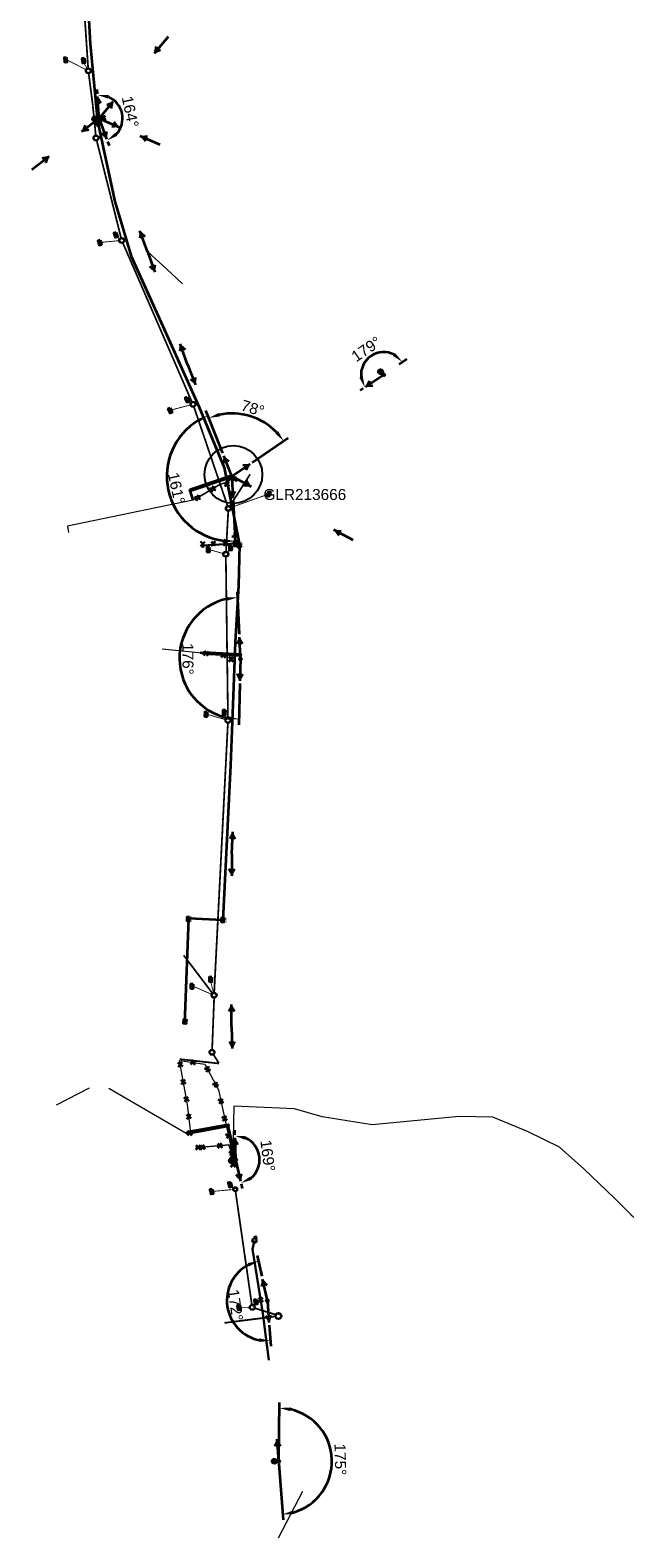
# Model space of a CAD drawing. Header units: metres. Extents: x 6536102 to 6570154, y 5559884 to 5568618.
# Tile 1 of 40: x 6536576 to 6536714, y 5563363 to 5563706. Entities that reach past the tile are written whole.
import ezdxf
from ezdxf.lldxf.tags import DXFTag

# ---------------------------------------------------------------- set-up
doc = ezdxf.new("R2010")
doc.units = ezdxf.units.M
for name, color, linetype in [('$KD', 7, 'Continuous'), ('$WODOCIAG', 7, 'Continuous'), ('_ABS_ELE', 7, 'Continuous'), ('_Teletechnika', 7, 'Continuous'), ('ELE TD', 7, 'Continuous'), ('i-Kanalizacja deszczowa', 6, 'Continuous'), ('kanal_tech', 30, 'Continuous')]:
    doc.layers.add(name, color=color, linetype=linetype)
for name, color, linetype, lineweight in [('@kanal.tech', 7, 'Continuous', 30), ('_ABS_TELE', 7, 'TELEKOMUNIKACJA', 30), ('_OSW_Slupy', 200, 'Continuous', 30), ('ELE', 7, 'Continuous', 35), ('ELE_TD', 7, 'Continuous', 35)]:
    doc.layers.add(name, color=color, linetype=linetype, lineweight=lineweight)
doc.styles.add('obrocony', font='arial.ttf')
doc.styles.get("Standard").update_dxf_attribs({"font": 'arial.ttf'})
doc.styles.add('TEKST_LINI', font='arial.ttf')
tags = doc.linetypes.add('KANAL_TECHNOLOGICZNY', pattern='A,5,-1.5,["KT",TEKST_LINI,S=1.5,R=0,X=-1.17,Y=-0.75],-1.5', length=8).pattern_tags.tags
tags[6] = DXFTag(74, 10)
tags = doc.linetypes.add('KANALIZACJA_DESZCZOWA', pattern='A,5,-1.5,["KD",TEKST_LINI,S=1.5,R=0,X=-1.17,Y=-0.75],-2', length=8.5).pattern_tags.tags
tags[6] = DXFTag(74, 10)
tags = doc.linetypes.add('NISKIE_NAPIECIE', pattern='A,5,-1.5,["nN",TEKST_LINI,S=1.5,R=0,X=-1.17,Y=-0.75],-1.5', length=8).pattern_tags.tags
tags[6] = DXFTag(74, 10)
tags = doc.linetypes.add('TELEKOMUNIKACJA', pattern='A,5,-2,["TEL",TEKST_LINI,S=1.5,R=0,X=-1.75,Y=-0.75],-2', length=9).pattern_tags.tags
tags[6] = DXFTag(74, 10)
tags = doc.linetypes.add('WODOCIAG', pattern='A,5,-1.5,["W",TEKST_LINI,S=1.5,R=0,X=-1.17,Y=-0.75],-1', length=7.5).pattern_tags.tags
tags[6] = DXFTag(74, 10)
doc.dimstyles.new('ISO-25', dxfattribs={"dimtxt": 2.5, "dimasz": 2.5, "dimexe": 1.25, "dimexo": 0.625, "dimtad": 1, "dimtxsty": 'Standard', "dimcen": 2.5, "dimadec": 0, "dimazin": 0, "dimtfac": 1, "dimtmove": 0, "dimatfit": 3, "dimfxl": 1, "dimarcsym": 0})

# ---------------------------------------------------------------- blocks, each defined once
blk = doc.blocks.new('Stanica kt')
at = {"layer": 'kanal_tech', "color": 0, "linetype": 'KANAL_TECHNOLOGICZNY', "lineweight": 35}
blk.add_lwpolyline([(6536587.84, 5563739.41), (6536589.88, 5563702.92), (6536591.5, 5563685.33), (6536595.48, 5563667.07), (6536599.17, 5563654.66), (6536606.43, 5563638.68), (6536614.64, 5563620.28), (6536620.34, 5563606.59), (6536623.83, 5563589), (6536623.59, 5563579.73), (6536622.87, 5563566.83), (6536622.36, 5563554.63), (6536621.82, 5563538.85), (6536620.04, 5563503.59), (6536612.22, 5563503.93), (6536611.35, 5563480.06)], dxfattribs=at)
at = {"layer": 'kanal_tech', "color": 0, "lineweight": 35, "ltscale": 2}
for points in [[(6536591.71, 5563685.42), (6536591.9, 5563684.44), (6536591.41, 5563684.35), (6536591.22, 5563685.33)], [(6536623.99, 5563589.41), (6536624.04, 5563588.41), (6536623.54, 5563588.38), (6536623.49, 5563589.38)], [(6536612.45, 5563504.32), (6536612.41, 5563503.32), (6536611.91, 5563503.34), (6536611.95, 5563504.34)], [(6536620.31, 5563504.12), (6536620.24, 5563503.12), (6536619.74, 5563503.16), (6536619.81, 5563504.15)], [(6536611.67, 5563481.03), (6536611.63, 5563480.03), (6536611.13, 5563480.05), (6536611.18, 5563481.05)]]:
    blk.add_lwpolyline(points, close=True, dxfattribs=at)
at = {"layer": 'kanal_tech', "color": 0, "lineweight": 35, "char_height": 0.5, "attachment_point": 5, "style": 'obrocony'}
for s, insert, rotation in [('S15', (6536592.03, 5563685.01), 281.0505), ('S16', (6536624.34, 5563588.99), 280.1585), ('S18', (6536612.78, 5563503.81), 267.9499), ('S17', (6536620.62, 5563503.59), 265.8767), ('S19', (6536611.82, 5563480.53), 267.6155)]:
    blk.add_mtext_dynamic_manual_height_columns(s, width=12.6641, gutter_width=10, heights=[0], dxfattribs=dict(at, insert=insert, rotation=rotation))
blk = doc.blocks.new('wehf9uwegbf9uwb')
at = {"layer": '$WODOCIAG', "color": 18, "linetype": 'WODOCIAG', "lineweight": 30, "true_color": 0x000000}
blk.add_lwpolyline([(6536627.24, 5563430.68), (6536626.79, 5563428.74), (6536629.14, 5563414.11), (6536630.51, 5563403.47)], dxfattribs=at)
at = {"layer": '$WODOCIAG', "color": 18, "lineweight": 30, "ltscale": 5, "true_color": 0x000000}
for points in [[(6536627.13, 5563431.41), (6536627.58, 5563431.62), (6536627.79, 5563431.17)], [(6536627.41, 5563431.15), (6536627.58, 5563431.62)]]:
    blk.add_lwpolyline(points, dxfattribs=at)
blk.add_circle((6536627.24, 5563430.68), 0.5, dxfattribs=at)
blk = doc.blocks.new('A$C26590D9D')
at = {"layer": 'i-Kanalizacja deszczowa', "color": 18, "lineweight": 40, "true_color": 0x000000, "elevation": 10.26}
blk.add_lwpolyline([(0, 0.49), (0.98, 0.7), (1.08, 0.21), (0.1, 0), (0, 0.49)], close=True, dxfattribs=at)
for points in [[(0.32, 0.56), (0.42, 0.07)], [(0.66, 0.63), (0.76, 0.14)]]:
    blk.add_lwpolyline(points, dxfattribs=at)
blk = doc.blocks.new('eiy9cgw97efcvg')
at = {"layer": '$KD', "color": 18, "linetype": 'KANALIZACJA_DESZCZOWA', "true_color": 0x000000}
for points, const_width in [([(6536585.41, 5563756.85), (6536589.41, 5563697.29)], 0.4), ([(6536584.54, 5563699.29), (6536589, 5563697.02)], 0.2), ([(6536589.2, 5563697.23), (6536588.4, 5563698.63)], 0.2), ([(6536591.15, 5563682.01), (6536590.43, 5563689.17), (6536589.51, 5563696.29)], 0.4), ([(6536596.92, 5563658.69), (6536591.32, 5563681.03)], 0.4), ([(6536592.29, 5563657.77), (6536596.55, 5563658.17)], 0.2), ([(6536596.63, 5563658.48), (6536595.85, 5563659.01)], 0.2), ([(6536597.25, 5563657.75), (6536613.08, 5563621.3)], 0.4), ([(6536608.3, 5563619.65), (6536612.85, 5563620.83)], 0.2), ([(6536612.89, 5563621.12), (6536612.12, 5563621.52)], 0.2), ([(6536613.4, 5563620.56), (6536621.15, 5563597.73)], 0.4), ([(6536621.58, 5563597.68), (6536626.26, 5563605.02)], 0.4), ([(6536629.97, 5563600.33), (6536621.78, 5563597.42)], 0.2), ([(6536621.28, 5563596.76), (6536620.76, 5563587.32)], 0.4), ([(6536620.24, 5563586.95), (6536617, 5563587.87)], 0.2), ([(6536620.73, 5563586.33), (6536621.21, 5563549.52)], 0.4), ([(6536621.58, 5563587.87), (6536621.04, 5563587.21)], 0.2), ([(6536616.47, 5563550.42), (6536620.74, 5563549.16)], 0.2), ([(6536618.07, 5563486.98), (6536621.2, 5563548.52)], 0.4), ([(6536621.01, 5563549.47), (6536620.6, 5563550.34)], 0.2), ([(6536611.14, 5563495.58), (6536617.74, 5563486.88)], 0.4), ([(6536613.3, 5563488.54), (6536617.59, 5563486.68)], 0.2), ([(6536617.28, 5563489.62), (6536617.95, 5563486.98)], 0.2), ([(6536617.6, 5563474.03), (6536618.07, 5563485.99)], 0.4), ([(6536619.16, 5563471.02), (6536617.84, 5563473.11)], 0.4), ([(6536610.23, 5563471.96), (6536619.16, 5563470.97)], 0.4), ([(6536617.76, 5563441.88), (6536622.47, 5563442.31)], 0.2), ([(6536622.57, 5563442.61), (6536621.99, 5563443.11)], 0.2), ([(6536622.92, 5563441.95), (6536626.66, 5563415.99)], 0.4), ([(6536623.96, 5563415.5), (6536626.23, 5563415.5)], 0.2), ([(6536627.01, 5563415.92), (6536627.38, 5563416.49)], 0.2), ([(6536627.21, 5563415.35), (6536632.16, 5563413.8)], 0.4), ([(6536632.09, 5563413.44), (6536620.41, 5563411.96)], 0.4)]:
    blk.add_lwpolyline(points, dxfattribs=dict(at, const_width=const_width))
at = {"layer": '$KD', "color": 18, "true_color": 0x000000}
for centre, radius in [((6536589.44, 5563696.79), 0.6), ((6536589.44, 5563696.79), 0.5), ((6536591.2, 5563681.52), 0.6), ((6536591.2, 5563681.52), 0.5), ((6536597.04, 5563658.2), 0.6), ((6536597.04, 5563658.2), 0.5), ((6536613.28, 5563620.93), 0.6), ((6536613.28, 5563620.93), 0.5), ((6536621.31, 5563597.26), 0.6), ((6536621.31, 5563597.26), 0.5), ((6536620.72, 5563586.83), 0.6), ((6536620.72, 5563586.83), 0.5), ((6536621.22, 5563549.02), 0.6), ((6536621.22, 5563549.02), 0.5), ((6536618.05, 5563486.49), 0.6), ((6536618.05, 5563486.49), 0.5), ((6536617.58, 5563473.53), 0.6), ((6536617.58, 5563473.53), 0.5), ((6536622.87, 5563442.35), 0.5), ((6536622.87, 5563442.35), 0.4), ((6536626.73, 5563415.5), 0.6), ((6536626.73, 5563415.5), 0.5), ((6536632.69, 5563413.52), 0.7), ((6536632.69, 5563413.52), 0.6)]:
    blk.add_circle(centre, radius, dxfattribs=at)
at = {"layer": '$KD', "color": 18, "ltscale": 5, "true_color": 0x000000}
for p, rotation in [((6536584, 5563699.88, -10.26), 263.4512631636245), ((6536588.07, 5563699.71, 230.04), 263.4512631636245), ((6536591.66, 5563658.22, -10.26), 274.3323219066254), ((6536595.31, 5563660, -10.26), 274.3323219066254), ((6536611.47, 5563622.44, -10.26), 281.7605906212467), ((6536607.61, 5563619.99, -10.26), 281.7605906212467), ((6536630.72, 5563601.14, -10.26), 216.2402115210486), ((6536616.52, 5563588.47, -10.26), 258.2260053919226), ((6536621.56, 5563588.88, -10.26), 260.2669356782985), ((6536616.02, 5563551.04, -10.26), 255.8316482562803), ((6536620.16, 5563551.46, -10.26), 255.7093423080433), ((6536617.06, 5563490.72, -10.26), 257.4732845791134), ((6536612.82, 5563489.15, -10.26), 257.4732845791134), ((6536617.15, 5563442.39, -10.26), 271.4737999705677), ((6536621.33, 5563443.93, -10.26), 271.6973857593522), ((6536623.4, 5563416.02, -10.26), 266.8750503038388), ((6536627.23, 5563417.3, -10.26), 266.8750503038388)]:
    blk.add_blockref('A$C26590D9D', p, dxfattribs=dict(at, rotation=rotation))
blk = doc.blocks.new('likwidacja')
at = {"color": 0, "linetype": 'Continuous', "lineweight": -2, "flags": 128}
for points in [[(-0.5, 0.5), (0.5, -0.5)], [(-0.5, -0.5), (0.5, 0.5)]]:
    blk.add_lwpolyline(points, dxfattribs=at)
blk = doc.blocks.new('T - Teletechnika')
at = {"lineweight": 30, "ltscale": 5}
blk.add_circle((6536615.47, 5563588.79), 0.29, dxfattribs=at)
at = {"layer": '@kanal.tech', "lineweight": 30, "ltscale": 0.5}
blk.add_lwpolyline([(6536623.32, 5563588.66), (6536622.61, 5563588.63), (6536622.57, 5563589.79), (6536623.28, 5563589.82)], close=True, dxfattribs=at)
at = {"layer": '_ABS_TELE', "linetype": 'TELEKOMUNIKACJA', "lineweight": 30, "flags": 128}
blk.add_lwpolyline([(6536615.47, 5563588.79), (6536622.93, 5563589.29), (6536622.84, 5563590.9)], dxfattribs=at)
at = {"lineweight": 30, "rotation": 358.6612008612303}
blk.add_blockref('likwidacja', (6536615.47, 5563589.18), dxfattribs=at)
at = {"layer": 'ELE TD', "color": 7, "linetype": 'Continuous', "lineweight": 35}
for p, rotation in [((6536617.88, 5563589.26), 1.835156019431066), ((6536620.67, 5563589.35), 1.835156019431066), ((6536622.82, 5563590.88), 46.74655452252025)]:
    blk.add_blockref('likwidacja', p, dxfattribs=dict(at, rotation=rotation))
at = {"lineweight": 30, "ltscale": 5, "insert": (6536615.38, 5563589.05), "char_height": 0.5, "attachment_point": 1, "style": 'obrocony'}
blk.add_mtext_dynamic_manual_height_columns('t', width=0.4177, gutter_width=10, heights=[0], dxfattribs=at)
at = {"layer": '@kanal.tech', "lineweight": 30, "insert": (6536622.96, 5563589.24), "char_height": 0.3, "attachment_point": 5, "rotation": 272.183}
blk.add_mtext_dynamic_manual_height_columns('OPL2', width=1.5, gutter_width=1, heights=[0], dxfattribs=at)
blk = doc.blocks.new('Kier. nap nN')
at = {"color": 0, "linetype": 'Continuous', "lineweight": -2, "flags": 128}
for points in [[(0, 0), (5, 0)], [(4.5, 0), (3.42, 0.62)], [(4.5, 0), (3.42, -0.62)]]:
    blk.add_lwpolyline(points, dxfattribs=at)
blk = doc.blocks.new('Słup')
at = {"linetype": 'Continuous', "lineweight": -2}
h = blk.add_hatch(color=0, dxfattribs=at)
h.dxf.hatch_style = 1
h.paths.add_polyline_path([(0.25, 0, 1), (-0.25, 0, 1)])
at = {"color": 0, "linetype": 'Continuous', "lineweight": -2}
blk.add_circle((0, 0), 0.25, dxfattribs=at)
blk = doc.blocks.new('*U211')
at = {"layer": 'ELE TD', "color": 0, "linetype": 'Continuous', "lineweight": 35}
blk.add_blockref('likwidacja', (0, 0), dxfattribs=at)
blk = doc.blocks.new('*U210')
at = {"color": 0, "linetype": 'ByBlock', "lineweight": -2, "transparency": 16777216, "rotation": 353.9731913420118}
for p in [(6536616.22, 5563564.28), (6536620.2, 5563563.86)]:
    blk.add_blockref('*U211', p, dxfattribs=at)
blk = doc.blocks.new('*U212')
at = {"layer": 'ELE TD', "color": 0, "linetype": 'Continuous', "lineweight": 35}
blk.add_blockref('likwidacja', (0, 0), dxfattribs=at)
blk = doc.blocks.new('*U215')
at = {"color": 0, "linetype": 'ByBlock', "lineweight": -2, "transparency": 16777216}
for p, rotation in [((6536614.28, 5563599.65), 27.81429393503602), ((6536617.73, 5563601.68), 30.58317422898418)]:
    blk.add_blockref('*U212', p, dxfattribs=dict(at, rotation=rotation))
blk = doc.blocks.new('oprawa oświetleniowa')
at = {"layer": '_OSW_Slupy', "lineweight": 35}
h = blk.add_hatch(color=0, dxfattribs=at)
h.dxf.hatch_style = 1
h.paths.add_polyline_path([(6536980.47, 5563295.93, 1), (6536980.05, 5563296.2, 1)])
h = blk.add_hatch(color=0, dxfattribs=at)
h.dxf.hatch_style = 1
h.paths.add_polyline_path([(6536980.47, 5563295.93, 1), (6536980.05, 5563296.2, 1)])
at = {"layer": '_OSW_Slupy', "lineweight": 35, "true_color": 0xffffff}
h = blk.add_hatch(color=7, dxfattribs=at)
h.dxf.hatch_style = 1
h.paths.add_polyline_path([(6536981.15, 5563295.58, 0.18856), (6536981.51, 5563295.63, -0.34641), (6536981.51, 5563296.5, 0.075571), (6536981.37, 5563296.55, 1)])
h = blk.add_hatch(color=7, dxfattribs=at)
h.dxf.hatch_style = 1
h.paths.add_polyline_path([(6536981.15, 5563295.58, 0.18856), (6536981.51, 5563295.63, -0.34641), (6536981.51, 5563296.5, 0.075571), (6536981.37, 5563296.55, 1)])
at = {"layer": '_OSW_Slupy', "lineweight": 35}
h = blk.add_hatch(color=7, dxfattribs=at)
h.dxf.hatch_style = 1
h.paths.add_polyline_path([(6536981.51, 5563296.5, 0.34641), (6536981.51, 5563295.63, 0.57735)])
h = blk.add_hatch(color=7, dxfattribs=at)
h.dxf.hatch_style = 1
h.paths.add_polyline_path([(6536981.51, 5563296.5, 0.34641), (6536981.51, 5563295.63, 0.57735)])
at = {"layer": '_OSW_Slupy', "color": 7, "lineweight": 35}
blk.add_line((6536980.76, 5563296.07), (6536980.26, 5563296.07), dxfattribs=at)
blk.add_line((6536980.76, 5563296.07), (6536980.26, 5563296.07), dxfattribs=at)
at = {"layer": '_OSW_Slupy', "color": 7, "lineweight": 35, "ltscale": 5}
blk.add_circle((6536980.26, 5563296.07), 0.25, dxfattribs=at)
blk.add_circle((6536980.26, 5563296.07), 0.25, dxfattribs=at)
at = {"layer": '_OSW_Slupy', "color": 7, "lineweight": 35}
blk.add_circle((6536981.26, 5563296.07), 0.5, dxfattribs=at)
blk.add_circle((6536981.26, 5563296.07), 0.5, dxfattribs=at)
at = {"layer": '_OSW_Slupy', "color": 0, "linetype": 'Continuous', "lineweight": 35, "rotation": 147.4768100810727}
blk.add_blockref('Słup', (6536980.26, 5563296.07), dxfattribs=at)
blk = doc.blocks.new('*U219')
at = {"layer": 'ELE TD', "color": 0, "linetype": 'Continuous', "lineweight": 35, "rotation": 359.9999820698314}
blk.add_blockref('likwidacja', (0, 0), dxfattribs=at)
blk = doc.blocks.new('*U218')
at = {"color": 0, "linetype": 'ByBlock', "lineweight": -2, "transparency": 16777216}
for p, rotation in [((6536615.4, 5563451.96), 4.82468843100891), ((6536619.39, 5563452.3), 4.82468843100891), ((6536622.05, 5563450.61), 288.7700080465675)]:
    blk.add_blockref('*U219', p, dxfattribs=dict(at, rotation=rotation))
blk = doc.blocks.new('*U221')
at = {"layer": 'ELE TD', "color": 0, "linetype": 'Continuous', "lineweight": 35, "rotation": 6.65506611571e-05}
blk.add_blockref('likwidacja', (0, 0), dxfattribs=at)
blk = doc.blocks.new('*U220')
at = {"color": 0, "linetype": 'ByBlock', "lineweight": -2, "transparency": 16777216}
for p, rotation in [((6536610.38, 5563470.71), 100.0633695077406), ((6536613.25, 5563471.21), 351.8558991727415), ((6536616.54, 5563469.7), 297.7262930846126), ((6536611.08, 5563466.77), 100.0633695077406), ((6536618.4, 5563466.16), 297.7262930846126), ((6536611.78, 5563462.83), 100.0633695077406), ((6536619.59, 5563462.37), 282.2220923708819), ((6536612.32, 5563458.87), 96.56503326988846), ((6536620.44, 5563458.46), 282.2220923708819), ((6536612.46, 5563455.17), 1.606003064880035), ((6536621.28, 5563454.55), 282.2220923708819), ((6536622.13, 5563450.64), 282.2220923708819)]:
    blk.add_blockref('*U221', p, dxfattribs=dict(at, rotation=rotation))
blk = doc.blocks.new('*D238')
at = {"layer": 'Defpoints', "color": 0, "lineweight": -2, "transparency": 16777216}
for p, q in [((6536628.97, 5563422.56), (6536627.94, 5563427.27)), ((6536630.58, 5563411.45), (6536630.93, 5563406.64))]:
    blk.add_line(p, q, dxfattribs=at)
blk.add_arc((6536630.17, 5563417.06), 9.2, 117.9054, 258.5691, dxfattribs=at)
at = {"layer": 'Defpoints', "color": 0, "lineweight": 50, "transparency": 16777216}
for p in [(6536629.11, 5563421.95), (6536621.55, 5563420.27), (6536630.17, 5563417.06), (6536630.17, 5563417.06), (6536630.53, 5563412.07)]:
    blk.add_point(p, dxfattribs=at)
for points in [[(6536625.72, 5563425.58), (6536626.01, 5563424.8), (6536628.21, 5563426.05)], [(6536628.37, 5563408.46), (6536628.32, 5563407.62), (6536630.84, 5563407.88)]]:
    blk.add_solid(points, dxfattribs=at)
at = {"layer": 'Defpoints', "color": 0, "transparency": 16777216, "insert": (6536622.92, 5563416.01), "char_height": 2.5, "attachment_point": 5, "rotation": 278.2373}
blk.add_mtext('172°', dxfattribs=at)
blk = doc.blocks.new('*D239')
at = {"layer": 'Defpoints', "color": 0, "lineweight": -2, "transparency": 16777216}
for p, q in [((6536622.8, 5563454.72), (6536622.76, 5563455.77)), ((6536624.2, 5563443.61), (6536624.44, 5563442.55))]:
    blk.add_line(p, q, dxfattribs=at)
blk.add_arc((6536622.97, 5563449.08), 5.44, 309.3024, 65.1772, dxfattribs=at)
at = {"layer": 'Defpoints', "color": 0, "lineweight": 50, "transparency": 16777216}
for p in [(6536622.81, 5563454.09), (6536622.96, 5563449.1), (6536622.97, 5563449.09), (6536628.05, 5563447.14), (6536624.07, 5563444.22)]:
    blk.add_point(p, dxfattribs=at)
for points in [[(6536625.17, 5563453.61), (6536625.33, 5563454.43), (6536622.8, 5563454.52)], [(6536626.6, 5563444.49), (6536626.23, 5563445.24), (6536624.17, 5563443.77)]]:
    blk.add_solid(points, dxfattribs=at)
at = {"layer": 'Defpoints', "color": 0, "transparency": 16777216, "insert": (6536630.25, 5563450.01), "char_height": 2.5, "attachment_point": 5, "rotation": 277.2398}
blk.add_mtext('169°', dxfattribs=at)
blk = doc.blocks.new('*D240')
at = {"layer": 'Defpoints', "color": 0, "lineweight": -2, "transparency": 16777216}
for p, q in [((6536623.8, 5563568.62), (6536623.35, 5563578.25)), ((6536623.91, 5563557.38), (6536623.69, 5563548.04))]:
    blk.add_line(p, q, dxfattribs=at)
blk.add_arc((6536624.05, 5563563.15), 13.87, 103.0191, 258.2882, dxfattribs=at)
at = {"layer": 'Defpoints', "color": 0, "lineweight": 50, "transparency": 16777216}
for p in [(6536611.88, 5563569.8), (6536623.82, 5563567.99), (6536624.05, 5563563), (6536624.06, 5563563), (6536623.93, 5563558.01)]:
    blk.add_point(p, dxfattribs=at)
for points in [[(6536620.87, 5563577.07), (6536620.98, 5563576.25), (6536623.4, 5563577)], [(6536621.28, 5563549.98), (6536621.19, 5563549.16), (6536623.72, 5563549.29)]]:
    blk.add_solid(points, dxfattribs=at)
at = {"layer": 'Defpoints', "color": 0, "transparency": 16777216, "insert": (6536612.09, 5563563.01), "char_height": 2.5, "attachment_point": 5, "rotation": 270.6537}
blk.add_mtext('176°', dxfattribs=at)
blk = doc.blocks.new('*D241')
at = {"layer": 'Defpoints', "color": 0, "lineweight": -2, "transparency": 16777216}
for p, q in [((6536620.02, 5563609.81), (6536616.18, 5563619.5)), ((6536622.37, 5563598.96), (6536622.89, 5563588.55))]:
    blk.add_line(p, q, dxfattribs=at)
blk.add_arc((6536622.09, 5563604.58), 14.8, 121.3068, 263.1633, dxfattribs=at)
at = {"layer": 'Defpoints', "color": 0, "lineweight": 50, "transparency": 16777216}
for p in [(6536607.77, 5563608.32), (6536620.25, 5563609.23), (6536622.09, 5563604.58), (6536622.09, 5563604.58), (6536622.34, 5563599.58)]:
    blk.add_point(p, dxfattribs=at)
for points in [[(6536614.21, 5563617.59), (6536614.59, 5563616.85), (6536616.64, 5563618.34)], [(6536620.34, 5563590.3), (6536620.31, 5563589.47), (6536622.83, 5563589.8)]]:
    blk.add_solid(points, dxfattribs=at)
at = {"layer": 'Defpoints', "color": 0, "transparency": 16777216, "insert": (6536609.49, 5563601.85), "char_height": 2.5, "attachment_point": 5, "rotation": 282.235}
blk.add_mtext('161°', dxfattribs=at)
blk = doc.blocks.new('*D242')
at = {"layer": 'Defpoints', "color": 0, "lineweight": -2, "transparency": 16777216}
for p, q in [((6536620.02, 5563609.81), (6536616.37, 5563619)), ((6536626.75, 5563607.73), (6536634.94, 5563613.28))]:
    blk.add_line(p, q, dxfattribs=at)
blk.add_arc((6536622.09, 5563604.58), 14.27, 44.1642, 101.5627, dxfattribs=at)
at = {"layer": 'Defpoints', "color": 0, "lineweight": 50, "transparency": 16777216}
for p in [(6536629.23, 5563616.93), (6536620.25, 5563609.23), (6536626.23, 5563607.38), (6536622.09, 5563604.58), (6536622.09, 5563604.58)]:
    blk.add_point(p, dxfattribs=at)
for points in [[(6536619.35, 5563618.16), (6536619.11, 5563618.96), (6536616.83, 5563617.84)], [(6536632.65, 5563614.78), (6536632, 5563614.26), (6536633.9, 5563612.58)]]:
    blk.add_solid(points, dxfattribs=at)
at = {"layer": 'Defpoints', "color": 0, "transparency": 16777216, "insert": (6536626.85, 5563620.03), "char_height": 2.5, "attachment_point": 5, "rotation": 342.8635}
blk.add_mtext('78°', dxfattribs=at)
blk = doc.blocks.new('*D243')
at = {"layer": 'Defpoints', "color": 0, "lineweight": -2, "transparency": 16777216}
for p, q in [((6536591.52, 5563691.6), (6536591.45, 5563692.56)), ((6536593.82, 5563680.7), (6536594.15, 5563679.8))]:
    blk.add_line(p, q, dxfattribs=at)
blk.add_arc((6536591.9, 5563685.99), 5.34, 317.0375, 66.81, dxfattribs=at)
at = {"layer": 'Defpoints', "color": 0, "lineweight": 50, "transparency": 16777216}
for p in [(6536591.56, 5563690.97), (6536591.9, 5563685.98), (6536591.9, 5563685.98), (6536597.04, 5563684.57), (6536593.61, 5563681.28)]:
    blk.add_point(p, dxfattribs=at)
for points in [[(6536593.93, 5563690.48), (6536594.07, 5563691.3), (6536591.54, 5563691.31)], [(6536596.03, 5563682), (6536595.57, 5563682.7), (6536593.72, 5563680.97)]]:
    blk.add_solid(points, dxfattribs=at)
at = {"layer": 'Defpoints', "color": 0, "transparency": 16777216, "insert": (6536598.98, 5563687.48), "char_height": 2.5, "attachment_point": 5, "rotation": 281.9238}
blk.add_mtext('164°', dxfattribs=at)
blk = doc.blocks.new('Rura 110')
at = {"color": 0, "linetype": 'Continuous', "lineweight": 35}
blk.add_lwpolyline([(-0.5, 0.2), (0.5, 0.2), (0.5, -0.2), (-0.5, -0.2)], close=True, dxfattribs=at)
blk = doc.blocks.new('*D270')
at = {"layer": 'Defpoints', "color": 0, "lineweight": -2, "transparency": 16777216}
for p, q in [((6536660.16, 5563630.08), (6536661.92, 5563631.3)), ((6536651.97, 5563624.52), (6536651.31, 5563624.08))]:
    blk.add_line(p, q, dxfattribs=at)
blk.add_arc((6536656.65, 5563627.64), 5.17, 62.7591, 185.742, dxfattribs=at)
at = {"layer": 'Defpoints', "color": 0, "lineweight": 50, "transparency": 16777216}
for p in [(6536656.25, 5563632.8), (6536656.65, 5563627.64), (6536658.83, 5563629.15), (6536659.65, 5563629.72), (6536652.49, 5563624.86)]:
    blk.add_point(p, dxfattribs=at)
for points in [[(6536659.29, 5563632.55), (6536658.74, 5563631.93), (6536660.9, 5563630.59)], [(6536651.9, 5563627.26), (6536651.11, 5563626.98), (6536652.35, 5563624.77)]]:
    blk.add_solid(points, dxfattribs=at)
at = {"layer": 'Defpoints', "color": 0, "transparency": 16777216, "insert": (6536652.67, 5563633.49), "char_height": 2.5, "attachment_point": 5, "rotation": 34.2505}
blk.add_mtext('179°', dxfattribs=at)
blk = doc.blocks.new('*D275')
at = {"layer": 'Defpoints', "color": 0, "lineweight": -2, "transparency": 16777216}
for p, q in [((6536632.78, 5563381.11), (6536632.94, 5563393.84)), ((6536632.82, 5563379.87), (6536633.74, 5563367.17))]:
    blk.add_line(p, q, dxfattribs=at)
blk.add_arc((6536632.77, 5563380.49), 12.1, 286.0388, 77.3966, dxfattribs=at)
at = {"layer": 'Defpoints', "color": 0, "lineweight": 50, "transparency": 16777216}
for p in [(6536632.41, 5563385.48), (6536643.16, 5563386.71), (6536632.77, 5563380.49), (6536632.75, 5563378.84), (6536632.76, 5563379.84)]:
    blk.add_point(p, dxfattribs=at)
for points in [[(6536635.36, 5563391.89), (6536635.46, 5563392.72), (6536632.93, 5563392.59)], [(6536636.19, 5563368.45), (6536636.04, 5563369.27), (6536633.65, 5563368.42)]]:
    blk.add_solid(points, dxfattribs=at)
at = {"layer": 'Defpoints', "color": 0, "transparency": 16777216, "insert": (6536646.77, 5563380.91), "char_height": 2.5, "attachment_point": 5, "rotation": 271.7177}
blk.add_mtext('175°', dxfattribs=at)
blk = doc.blocks.new('ougae97gdc9afe')
h = blk.add_hatch(color=256)
h.dxf.hatch_style = 1
h.paths.add_polyline_path([(6536630.373, 5563416.585), (6536630.336, 5563416.832), (6536630.074, 5563416.793), (6536630.111, 5563416.546)])
at = {"layer": 'ELE', "lineweight": 35}
h = blk.add_hatch(color=0, dxfattribs=at)
h.dxf.hatch_style = 1
h.paths.add_polyline_path([(6536591.65, 5563685.984, 1), (6536592.15, 5563685.984, 1)])
h = blk.add_hatch(color=0, dxfattribs=at)
h.dxf.hatch_style = 1
h.paths.add_polyline_path([(6536591.65, 5563685.984, 1), (6536592.15, 5563685.984, 1)])
h = blk.add_hatch(color=0, dxfattribs=at)
h.dxf.hatch_style = 1
h.paths.add_polyline_path([(6536623.808, 5563563, 1), (6536624.308, 5563563, 1)])
h = blk.add_hatch(color=0, dxfattribs=at)
h.dxf.hatch_style = 1
h.paths.add_polyline_path([(6536623.808, 5563563, 1), (6536624.308, 5563563, 1)])
h = blk.add_hatch(color=0, dxfattribs=at)
h.dxf.hatch_style = 1
h.paths.add_polyline_path([(6536629.92, 5563417.06, 1), (6536630.42, 5563417.06, 1)])
h = blk.add_hatch(color=0, dxfattribs=at)
h.dxf.hatch_style = 1
h.paths.add_polyline_path([(6536629.92, 5563417.06, 1), (6536630.42, 5563417.06, 1)])
blk.add_lwpolyline([(6536630.373, 5563416.585), (6536630.336, 5563416.832), (6536630.074, 5563416.793), (6536630.111, 5563416.546)], close=True)
at = {"layer": 'Defpoints', "color": 1, "linetype": 'Continuous', "lineweight": 18, "flags": 128}
for points in [[(6536610.88, 5563648.37), (6536608.36, 5563650.69), (6536606.46, 5563652.42), (6536602.89, 5563655.7)], [(6536621, 5563602.8), (6536620.29, 5563602.97), (6536619.39, 5563602.66), (6536614.5, 5563599.77), (6536613.23, 5563599.1)], [(6536613.23, 5563599.1), (6536584.71, 5563593.22), (6536584.92, 5563591.77)], [(6536606.25, 5563565.3), (6536616.89, 5563564.22), (6536621.55, 5563563.72), (6536621.92, 5563562.96)], [(6536611.67, 5563455.15), (6536612.74, 5563455.18), (6536612, 5563461.61), (6536610.22, 5563471.64), (6536615.95, 5563470.82), (6536619.03, 5563464.96), (6536622.29, 5563449.91)], [(6536589.65, 5563465.34), (6536582.1, 5563461.48)], [(6536594.13, 5563465.34), (6536611.67, 5563455.15)], [(6536622.58, 5563461.29), (6536622.29, 5563449.91)], [(6536712.88, 5563436.55), (6536713.56, 5563435.96), (6536709.28, 5563440.17), (6536702.18, 5563447.02), (6536696.61, 5563451.95), (6536689.36, 5563455.52), (6536681.5, 5563458.75), (6536673.82, 5563458.89), (6536653.99, 5563457.05), (6536642.67, 5563458.8), (6536636.36, 5563460.65), (6536622.58, 5563461.29)], [(6536614.43, 5563451.88), (6536621.42, 5563452.47), (6536622.29, 5563449.91)], [(6536632.73, 5563363.06), (6536638.21, 5563373.66)]]:
    blk.add_lwpolyline(points, dxfattribs=at)
at = {"layer": 'ELE', "color": 7, "lineweight": 35, "ltscale": 5}
for centre in [(6536591.9, 5563685.984), (6536591.9, 5563685.984), (6536624.058, 5563563), (6536624.058, 5563563), (6536630.17, 5563417.06), (6536630.17, 5563417.06)]:
    blk.add_circle(centre, 0.25, dxfattribs=at)
at = {"layer": 'ELE_TD', "color": 7, "linetype": 'NISKIE_NAPIECIE', "lineweight": 35}
for points in [[(6536622.089, 5563604.578), (6536612.57, 5563601.332), (6536613.23, 5563599.1)], [(6536624.058, 5563563), (6536624.097, 5563563.907), (6536614.924, 5563564.42)], [(6536622.968, 5563449.096), (6536621.279, 5563456.888), (6536611.67, 5563455.15)]]:
    blk.add_lwpolyline(points, dxfattribs=at)
at = {"color": 0, "lineweight": 30}
for name in ['*U215', '*U210']:
    blk.add_blockref(name, (0, 0), dxfattribs=at)
at = {"lineweight": 30}
for name in ['*U220', '*U218']:
    blk.add_blockref(name, (0, 0), dxfattribs=at)
at = {"layer": '_ABS_ELE', "color": 7, "linetype": 'Continuous', "lineweight": 35}
for p, xscale, rotation in [((6536617.302, 5563602.946), 10, 18.83038289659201), ((6536619.854, 5563564.144), 8.5, 356.8033487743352), ((6536616.605, 5563456.042), 9.5, 10.25135070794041)]:
    blk.add_blockref('Rura 110', p, dxfattribs=dict(at, xscale=xscale, rotation=rotation))
at = {"layer": '_OSW_Slupy', "color": 7, "lineweight": 30}
for p, rotation in [((12290165.295, 11933832.539), 187.5119298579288), ((15102281.101, 5004653.809), 135.8668576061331), ((9042997.259, 13773382.742), 212.6235773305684), ((11593093.273, 12499909.435), 193.5096400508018), ((13101619.195, 11093599.945), 179.7107081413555)]:
    blk.add_blockref('oprawa oświetleniowa', p, dxfattribs=dict(at, rotation=rotation))
at = {"layer": 'ELE TD', "color": 0, "linetype": 'Continuous', "lineweight": 35}
for p, rotation in [((6536607.63, 5563704.555), 229.7349903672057), ((6536591.899, 5563685.984), 93.90169909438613), ((6536591.9, 5563685.982), 49.77160263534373), ((6536591.885, 5563685.983), 217.3071481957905), ((6536591.9, 5563685.984), 289.9458127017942), ((6536591.899, 5563685.984), 336.7673038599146), ((6536605.821, 5563679.986), 156.6953568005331), ((6536576.583, 5563674.323), 37.28385970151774), ((6536602.89, 5563655.7), 109.9456680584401), ((6536602.89, 5563655.7), 289.5507005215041), ((6536612.02, 5563629.99), 109.5507005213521), ((6536612.02, 5563629.99), 291.6150893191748), ((6536656.65, 5563627.64), 213.7140890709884), ((6536622.089, 5563604.578), 111.6150908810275), ((6536622.089, 5563604.578), 272.8549940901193), ((6536649.714, 5563590.007), 152.1900353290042), ((6536624.058, 5563563), 92.67552152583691), ((6536624.048, 5563563.004), 268.6317916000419), ((6536622.068, 5563518.668, 235.146), 87.42955241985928), ((6536622.068, 5563518.668, 235.146), 269.9737629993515), ((6536622.05, 5563479.36), 89.97376300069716), ((6536622.05, 5563479.36), 271.7368207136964), ((6536622.965, 5563449.095), 91.72407984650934), ((6536622.962, 5563449.096), 282.7555040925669), ((6536630.17, 5563417.06), 102.2911469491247), ((6536630.17, 5563417.06), 274.183388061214)]:
    blk.add_blockref('Kier. nap nN', p, dxfattribs=dict(at, rotation=rotation))
for name, p in [('likwidacja', (6536591.3, 5563685.88)), ('Słup', (6536591.9, 5563685.984)), ('likwidacja', (6536592.86, 5563686.15)), ('likwidacja', (6536622.695, 5563603.924)), ('likwidacja', (6536621, 5563602.8)), ('likwidacja', (6536621.92, 5563562.96)), ('Słup', (6536624.058, 5563563)), ('likwidacja', (6536614.43, 5563451.88)), ('likwidacja', (6536622.29, 5563449.91)), ('likwidacja', (6536622.4, 5563447.99)), ('likwidacja', (6536628.63, 5563417.26)), ('Słup', (6536630.17, 5563417.06)), ('Słup', (6536632.77, 5563380.49))]:
    blk.add_blockref(name, p, dxfattribs=at)
for p, xscale, rotation in [((6536622.089, 5563604.578), -1, 214.1118820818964), ((6536622.089, 5563604.578), -1, 152.1900397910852), ((6536632.77, 5563380.49), -0.9999999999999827, 274.183388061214)]:
    blk.add_blockref('Kier. nap nN', p, dxfattribs=dict(at, xscale=xscale, rotation=rotation))
at = {"layer": 'Defpoints', "color": 6}
for base, line1, line2, picture, middle in [((6536597.044, 5563684.571), ((6536591.899, 5563685.984), (6536591.559, 5563690.972)), ((6536591.9, 5563685.984), (6536593.606, 5563681.284)), '*D243', (6536598.981, 5563687.484)), ((6536656.251, 5563632.797), ((6536658.826, 5563629.152), (6536659.648, 5563629.722)), ((6536656.65, 5563627.64), (6536652.491, 5563624.865)), '*D270', (6536652.669, 5563633.487)), ((6536629.234, 5563616.928), ((6536622.089, 5563604.578), (6536626.229, 5563607.382)), ((6536622.089, 5563604.578), (6536620.247, 5563609.227)), '*D242', (6536626.853, 5563620.03)), ((6536607.772, 5563608.318), ((6536622.089, 5563604.578), (6536620.247, 5563609.227)), ((6536622.089, 5563604.578), (6536622.338, 5563599.585)), '*D241', (6536609.486, 5563601.846)), ((6536611.885, 5563569.802), ((6536624.058, 5563563), (6536623.825, 5563567.994)), ((6536624.048, 5563563.004), (6536623.928, 5563558.005)), '*D240', (6536612.087, 5563563.012)), ((6536628.051, 5563447.137), ((6536622.965, 5563449.095), (6536622.815, 5563454.093)), ((6536622.962, 5563449.096), (6536624.066, 5563444.219)), '*D239', (6536630.253, 5563450.007)), ((6536621.546, 5563420.269), ((6536630.17, 5563417.06), (6536629.106, 5563421.945)), ((6536630.17, 5563417.06), (6536630.535, 5563412.073)), '*D238', (6536622.924, 5563416.011)), ((6536643.156, 5563386.705), ((6536632.77, 5563380.49), (6536632.405, 5563385.477)), ((6536632.762, 5563379.84), (6536632.748, 5563378.84)), '*D275', (6536646.769, 5563380.91))]:
    dim = blk.add_angular_dim_2l(base=base, line1=line1, line2=line2, dimstyle='ISO-25', dxfattribs=at)
    dim.commit()
    dim.dimension.update_dxf_attribs({"geometry": picture, "text_midpoint": middle})

msp = doc.modelspace()

# ---------------------------------------------------------------- linework, layer by layer
at = {"layer": 'Defpoints', "color": 6, "lineweight": 18, "ltscale": 5}
for points in [[(6536614.276, 5563599.652), (6536614.5, 5563599.77), (6536619.39, 5563602.66), (6536620.29, 5563602.97), (6536621, 5563602.8)], [(6536621.92, 5563562.96), (6536621.55, 5563563.72), (6536616.218, 5563564.283)]]:
    msp.add_lwpolyline(points, dxfattribs=at)
at = {"layer": 'Defpoints', "color": 6, "linetype": 'Continuous', "lineweight": 18}
for points in [[(6536612.457, 5563455.172), (6536612.74, 5563455.18), (6536612, 5563461.61), (6536610.22, 5563471.64), (6536615.95, 5563470.82), (6536619.03, 5563464.96), (6536622.29, 5563449.91)], [(6536622.29, 5563449.91), (6536621.42, 5563452.47), (6536615.402, 5563451.962)]]:
    msp.add_lwpolyline(points, dxfattribs=at)
at = {"layer": 'Defpoints', "color": 6}
msp.add_circle((6536622.437, 5563604.955), 6.579, dxfattribs=at)

# ---------------------------------------------------------------- block references
at = {"layer": '$KD'}
msp.add_blockref('eiy9cgw97efcvg', (0, 0), dxfattribs=at)
at = {"layer": '$WODOCIAG'}
msp.add_blockref('wehf9uwegbf9uwb', (0, 0), dxfattribs=at)
at = {"layer": '@kanal.tech', "lineweight": 30, "ltscale": 5}
msp.add_blockref('Stanica kt', (0, 0), dxfattribs=at)
at = {"layer": '_Teletechnika', "lineweight": 30}
msp.add_blockref('T - Teletechnika', (0, 0), dxfattribs=at)
at = {"layer": 'ELE_TD'}
msp.add_blockref('ougae97gdc9afe', (0, 0), dxfattribs=at)

# ---------------------------------------------------------------- texts
at = {"layer": 'Defpoints', "color": 6, "insert": (6536629.291, 5563605.832), "char_height": 2.5, "attachment_point": 1}
msp.add_mtext_dynamic_manual_height_columns('^JGLR213666', width=13.65214, gutter_width=12.5, heights=[0], dxfattribs=at)

doc.saveas('drawing.dxf')
